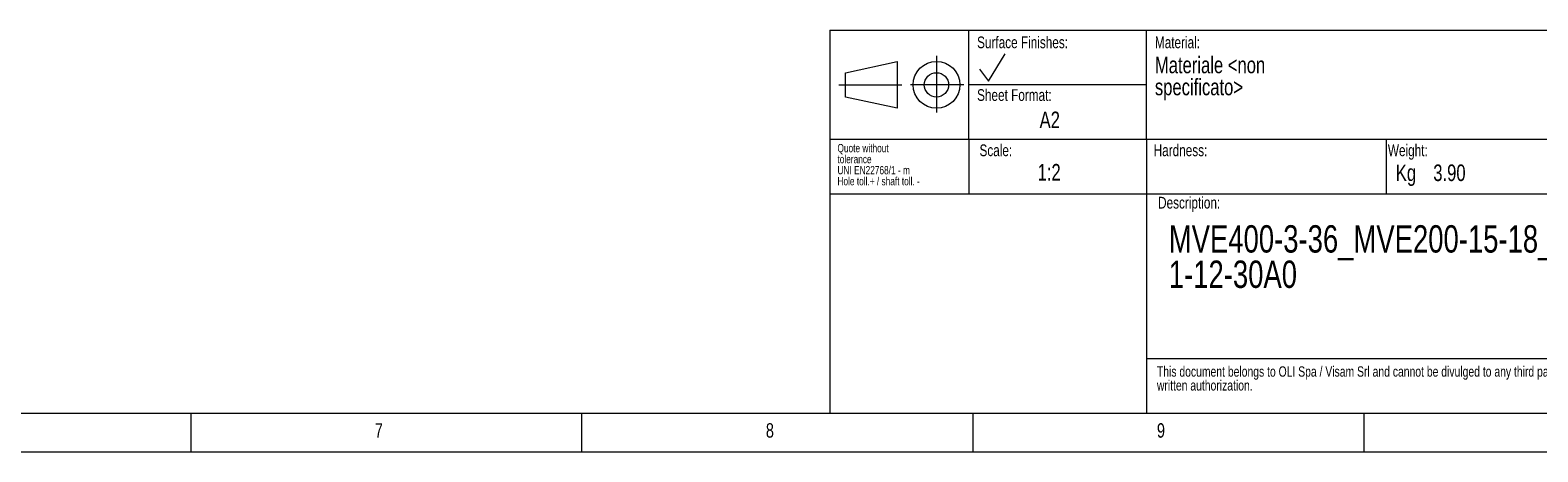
# Model space of a CAD drawing. Header units: millimetres. Extents: x 5 to 589, y 5 to 415.
# Tile 7 of 23: x 300 to 493, y 5 to 59. Entities that reach past the tile are written whole.
import ezdxf

# ---------------------------------------------------------------- set-up
doc = ezdxf.new("R2010")
doc.units = ezdxf.units.MM
doc.linetypes.add('CENTERX2', pattern=[20.32, 12.7, -2.54, 2.54, -2.54])
doc.styles.add('SLDTEXTSTYLE0', font='TXT', dxfattribs={"width": 0.75})

# ---------------------------------------------------------------- blocks, each defined once
blk = doc.blocks.new('SW_NOTE_0')
at = {"color": 0, "linetype": 'Continuous', "lineweight": 0, "char_height": 1.3229, "attachment_point": 1, "style": 'SLDTEXTSTYLE0'}
for s, insert in [('written authorization.', (0, -0.06)), ('This document belongs to OLI Spa / Visam Srl and cannot be divulged to any third party without prior', (0, 1.71))]:
    blk.add_mtext(s, dxfattribs=dict(at, insert=insert))
blk = doc.blocks.new('SW_NOTE_1')
at = {"color": 0, "linetype": 'Continuous', "lineweight": 0, "char_height": 2.1167, "attachment_point": 1, "style": 'SLDTEXTSTYLE0'}
for s, insert in [('Materiale <non', (0, 2.73)), ('specificato>', (0, -0.09))]:
    blk.add_mtext(s, dxfattribs=dict(at, insert=insert))
blk = doc.blocks.new('SW_NOTE_2')
at = {"color": 0, "linetype": 'Continuous', "lineweight": 0, "char_height": 3.5, "attachment_point": 1, "style": 'SLDTEXTSTYLE0'}
for s, insert in [('MVE400-3-36_MVE200-15-18_MVE50-', (0, 4.51)), ('1-12-30A0', (0, -0.01))]:
    blk.add_mtext(s, dxfattribs=dict(at, insert=insert))
blk = doc.blocks.new('SW_NOTE_3')
at = {"color": 0, "linetype": 'Continuous', "lineweight": 0, "attachment_point": 1, "style": 'SLDTEXTSTYLE0'}
for s, insert, char_height in [('tolerance', (0, -0.05), 1.058), ('Quote without', (0, 1.36), 1.0583), ('UNI EN22768/1 - m', (0, -1.46), 1.0583), ('Hole toll.+ / shaft toll. -', (0, -2.87), 1.0583)]:
    blk.add_mtext(s, dxfattribs=dict(at, insert=insert, char_height=char_height))

msp = doc.modelspace()

# ---------------------------------------------------------------- linework, layer by layer
at = {"color": 7, "linetype": 'Continuous', "lineweight": 18}
for p, q in [((402.204, 59.057), (584.404, 59.057)), ((402.204, 59.057), (402.204, 10.057)), ((419.975, 45.057), (419.975, 59.057)), ((442.692, 45.057), (442.692, 59.057)), ((422.506, 52.512), (424.633, 56.044)), ((404.19, 53.614), (410.799, 55.054)), ((410.799, 55.054), (410.799, 49.059)), ((421.346, 54.046), (422.506, 52.512)), ((404.19, 50.5), (404.19, 53.614)), ((442.692, 52.057), (419.975, 52.057)), ((410.799, 49.059), (404.19, 50.5)), ((494.536, 45.057), (402.204, 45.057)), ((419.975, 45.057), (419.975, 38.057)), ((442.692, 45.057), (442.692, 10.057)), ((473.334, 45.057), (473.334, 38.057)), ((494.536, 38.057), (402.204, 38.057)), ((442.692, 17.057), (584.404, 17.057)), ((10.014, 10.057), (584.403, 10.057)), ((320.514, 10.095), (320.514, 5.095)), ((370.514, 5.095), (370.514, 10.095)), ((420.514, 5.095), (420.514, 10.057)), ((470.514, 5.095), (470.514, 10.095)), ((5.014, 5.095), (589.403, 5.095))]:
    msp.add_line(p, q, dxfattribs=at)
at = {"color": 7, "linetype": 'CENTERX2', "lineweight": 18}
for p, q in [((415.84, 55.781), (415.84, 48.499)), ((403.341, 52.057), (411.418, 52.057)), ((419.345, 52.057), (412.523, 52.057))]:
    msp.add_line(p, q, dxfattribs=at)
at = {"color": 7, "linetype": 'Continuous', "lineweight": 18}
for radius in [2.997, 1.557]:
    msp.add_circle((415.84, 52.057), radius, dxfattribs=at)

# ---------------------------------------------------------------- block references
at = {"color": 7, "linetype": 'Continuous', "lineweight": 0}
for name, p in [('SW_NOTE_1', (443.767, 52.927)), ('SW_NOTE_3', (403.179, 43.131)), ('SW_NOTE_2', (445.546, 29.584)), ('SW_NOTE_0', (444.025, 14.328))]:
    msp.add_blockref(name, p, dxfattribs=at)

# ---------------------------------------------------------------- texts
at = {"color": 7, "linetype": 'Continuous', "lineweight": 0, "attachment_point": 1, "style": 'SLDTEXTSTYLE0'}
for s, insert, char_height in [('Surface Finishes:', (421.034, 58.244), 1.5), ('Material:', (443.767, 58.244), 1.5), ('Sheet Format:', (421.034, 51.501), 1.5), ('A2', (429.028, 48.636), 2.1167), ('Scale:', (421.342, 44.429), 1.5), ('Hardness:', (443.613, 44.429), 1.5), ('Weight:', (473.555, 44.429), 1.5), ('1:2', (428.773, 41.93), 2.1167), ('Kg', (474.569, 41.864), 2.1167), ('3.90', (479.361, 41.864), 2.1167), ('Description:', (444.175, 37.728), 1.5), ('7', (344.025, 8.763), 1.852), ('8', (394.025, 8.763), 1.852), ('9', (444.025, 8.763), 1.852)]:
    msp.add_mtext(s, dxfattribs=dict(at, insert=insert, char_height=char_height))

doc.saveas('drawing.dxf')
